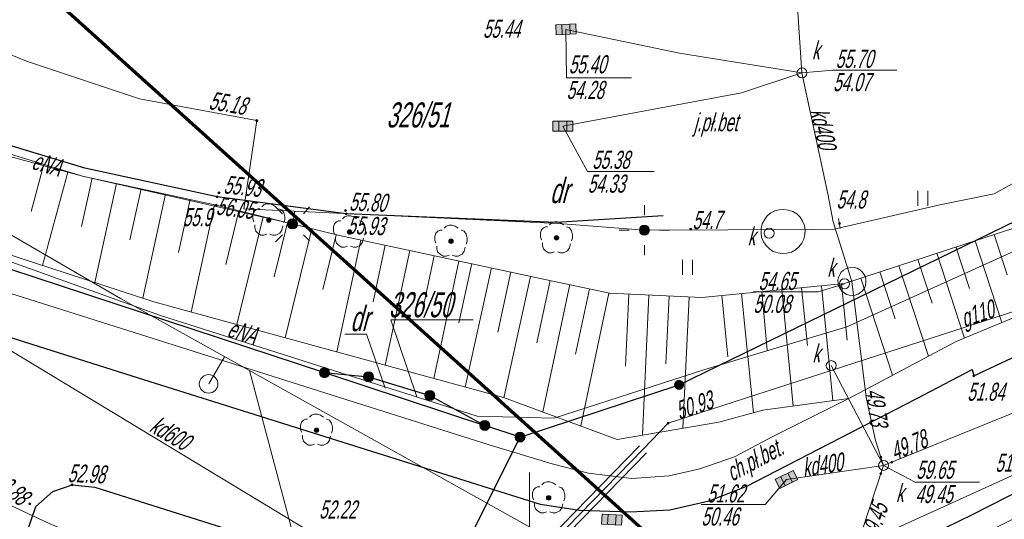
# Model space of a CAD drawing. Header units: millimetres. Extents: x 6567289036 to 6568990308, y 5976640423 to 5977332400.
# Tile 32 of 216: x 6567492607 to 6567541706, y 5976922585 to 5976947484. Entities that reach past the tile are written whole.
import ezdxf

# ---------------------------------------------------------------- set-up
doc = ezdxf.new("R2010")
doc.units = ezdxf.units.MM
doc.layers.add('0_PODKŁADANKI', color=7, linetype='Continuous')
doc.styles.get("Standard").update_dxf_attribs({"font": 'arial.ttf'})

# ---------------------------------------------------------------- blocks, each defined once
blk = doc.blocks.new('L_0_29_1')
at = {"color": 0, "linetype": 'Continuous', "lineweight": 13, "flags": 128}
blk.add_lwpolyline([(0, -0.5), (0, 0.5)], dxfattribs=at)
blk = doc.blocks.new('EGBP04_02')
at = {"linetype": 'Continuous', "lineweight": 18}
blk.add_hatch(color=7, dxfattribs=at).paths.add_polyline_path([(0, -0.5, 1), (0, 0.5, 1)])
at = {"color": 0, "linetype": 'Continuous', "lineweight": 18}
blk.add_circle((0, 0), 0.5, dxfattribs=at)
blk = doc.blocks.new('EGBP04_03')
at = {"linetype": 'Continuous', "lineweight": 13}
for color, points in [(7, [(0, -0.5, 1), (0, 0.5, 1)]), (0, [(0, -0.1, 1), (0, 0.1, 1)])]:
    blk.add_hatch(color=color, dxfattribs=at).paths.add_polyline_path(points)
at = {"color": 0, "linetype": 'Continuous', "lineweight": 13}
blk.add_circle((0, 0), 0.1, dxfattribs=at)
blk = doc.blocks.new('RTPW01')
at = {"linetype": 'Continuous', "lineweight": 13}
blk.add_hatch(color=0, dxfattribs=at).paths.add_polyline_path([(0, -0.1, 1), (0, 0.1, 1)])
at = {"color": 0, "linetype": 'Continuous', "lineweight": 13}
blk.add_circle((0, 0), 0.1, dxfattribs=at)
blk = doc.blocks.new('RTPW02')
at = {"linetype": 'Continuous', "lineweight": 13}
blk.add_hatch(color=0, dxfattribs=at).paths.add_polyline_path([(0, -0.1, 1), (0, 0.1, 1)])
at = {"color": 0, "linetype": 'Continuous', "lineweight": 13}
blk.add_circle((0, 0), 0.1, dxfattribs=at)
blk = doc.blocks.new('SUUS22_01')
at = {"color": 0, "linetype": 'Continuous', "lineweight": 13}
blk.add_circle((0, 0), 0.5, dxfattribs=at)
blk = doc.blocks.new('SUUS05')
at = {"linetype": 'Continuous', "lineweight": 18}
blk.add_hatch(color=7, dxfattribs=at).paths.add_polyline_path([(-1, 0.5), (-1, -0.5), (1, -0.5), (1, 0.5), (-0.9, 0.5)])
at = {"color": 0, "linetype": 'Continuous', "lineweight": 18, "flags": 128}
for points in [[(-1, 0.5), (-1, -0.5), (1, -0.5), (1, 0.5), (-0.9, 0.5)], [(-0.4, 0.5), (-0.4, -0.5)]]:
    blk.add_lwpolyline(points, close=True, dxfattribs=at)
blk.add_lwpolyline([(0.4, 0.5), (0.4, -0.5)], dxfattribs=at)
blk = doc.blocks.new('BUIB04_01')
at = {"linetype": 'Continuous', "lineweight": 18}
blk.add_hatch(color=7, dxfattribs=at).paths.add_polyline_path([(0, -0.5, 1), (0, 0.5, 1)])
at = {"color": 0, "linetype": 'Continuous', "lineweight": 18}
blk.add_circle((0, 0), 0.5, dxfattribs=at)
blk = doc.blocks.new('SUSM04_01')
at = {"linetype": 'Continuous', "lineweight": 18}
blk.add_hatch(color=7, dxfattribs=at).paths.add_polyline_path([(0, -0.5, 1), (0, 0.5, 1)])
at = {"color": 0, "linetype": 'Continuous', "lineweight": 18}
blk.add_circle((0, 0), 0.5, dxfattribs=at)
blk = doc.blocks.new('SUSM01_01')
at = {"color": 0, "linetype": 'Continuous', "lineweight": 18, "flags": 128}
for points in [[(-1, 1), (-1.7, 1.7)], [(1.1, 1), (1.7, 1.7)], [(-1, -1.1), (-1.7, -1.8)], [(1.1, -1.1), (1.7, -1.7)]]:
    blk.add_lwpolyline(points, dxfattribs=at)
blk = doc.blocks.new('SUPS01_08')
at = {"linetype": 'Continuous', "lineweight": 13}
blk.add_hatch(color=0, dxfattribs=at).paths.add_polyline_path([(0, -0.1, 1), (0, 0.1, 1)])
at = {"color": 0, "linetype": 'Continuous', "lineweight": 13}
blk.add_circle((0, 0), 0.1, dxfattribs=at)
blk = doc.blocks.new('OBOP02_01')
at = {"linetype": 'Continuous', "lineweight": 13}
blk.add_hatch(color=0, dxfattribs=at).paths.add_polyline_path([(0, -0.224, 1), (0, 0.224, 1)])
at = {"color": 0, "linetype": 'Continuous', "lineweight": 18, "flags": 128}
for points in [[(-0.9, 1.1), (-1.1, 1.1), (-1.3, 1), (-1.5, 0.8), (-1.6, 0.5), (-1.6, 0.1), (-1.5, -0.2)], [(0.7, 1.3), (0.4, 1.5), (0.1, 1.6), (-0.2, 1.6), (-0.5, 1.5), (-0.7, 1.3)], [(1.5, -0.3), (1.6, 0), (1.6, 0.3), (1.5, 0.7), (1.3, 1), (1, 1.1)], [(-1.4, -0.5), (-1.4, -0.8), (-1.3, -1.1), (-1.1, -1.3), (-0.8, -1.5), (-0.5, -1.5), (-0.2, -1.4)], [(0.1, -1.4), (0.4, -1.5), (0.7, -1.5), (1.1, -1.3), (1.3, -1), (1.4, -0.6)]]:
    blk.add_lwpolyline(points, dxfattribs=at)
at = {"color": 0, "linetype": 'Continuous', "lineweight": 13}
blk.add_circle((0, 0), 0.224, dxfattribs=at)
blk = doc.blocks.new('PTTU04_1')
at = {"color": 0, "linetype": 'Continuous', "lineweight": 18, "flags": 128}
for points in [[(-0.5, 0.7), (-0.5, -0.8)], [(0.5, 0.7), (0.5, -0.8)]]:
    blk.add_lwpolyline(points, dxfattribs=at)

msp = doc.modelspace()

# ---------------------------------------------------------------- linework, layer by layer
at = {"layer": '0_PODKŁADANKI', "lineweight": 70, "flags": 128}
msp.add_lwpolyline([(6567404736.345362, 5976739422.753954), (6567351762.778372, 5976777404.141075), (6567366146.075858, 5976800736.645169), (6567331457.154829, 5976823648.519215), (6567352156.941767, 5976859663.035738), (6567388004.251012, 5976922023.146966), (6567434454.322674, 5977002407.900146), (6567546736.345362, 5976901322.753954), (6567526086.345362, 5976874932.753954), (6567498709.432438, 5976815801.160638), (6567474536.620397, 5976767698.485344), (6567446143.972124, 5976711666.871627)], close=True, dxfattribs=at)
at = {"layer": '0_PODKŁADANKI', "linetype": 'Continuous', "lineweight": 18, "flags": 128}
for points in [[(6567519476.345362, 5976937332.753954), (6567503786.345362, 5976938052.753954), (6567504426.345362, 5976942452.753954), (6567498576.345362, 5976943532.753954), (6567492946.345362, 5976945422.753954), (6567483126.345362, 5976949452.753954), (6567480596.345362, 5976945542.753954), (6567473826.345362, 5976948712.753954), (6567468036.345362, 5976952242.753954), (6567462156.345362, 5976956222.753954), (6567454786.345362, 5976962332.753954), (6567441086.345362, 5976975142.753954)], [(6567424956.345362, 5976974562.753954), (6567435876.345362, 5976965392.753954), (6567441926.345362, 5976961512.753954), (6567461356.345362, 5976949612.753954), (6567513116.345362, 5976918322.753954), (6567517946.345362, 5976914272.753954)], [(6567531616.345362, 5976944832.753954), (6567531286.345362, 5976949632.753954), (6567531206.345362, 5976953322.753954), (6567531006.345362, 5976956702.753954), (6567531086.345362, 5976959812.753954), (6567532966.345362, 5976962502.753954)], [(6567462116.345362, 5976951692.753953), (6567482106.345362, 5976942272.753954), (6567486856.345362, 5976939842.753954), (6567497626.345362, 5976933582.753954), (6567519096.345362, 5976921612.753954)], [(6567519476.345362, 5976937332.753954), (6567523756.345362, 5976936992.753954), (6567532076.345362, 5976937032.753954), (6567533226.345362, 5976937042.753954), (6567538486.345362, 5976938252.753954), (6567541196.345362, 5976938802.753954), (6567546396.345362, 5976941692.753953), (6567545836.345362, 5976944892.753954), (6567549596.345362, 5976945872.753954), (6567552266.345362, 5976946432.753954), (6567552536.345362, 5976946362.753954), (6567558616.345362, 5976948772.753954), (6567561478.345362, 5976949805.753954)], [(6567519846.345362, 5976947002.753954), (6567519876.345362, 5976944582.753954), (6567523121.345362, 5976944582.753954)], [(6567531616.345362, 5976944832.753954), (6567525516.345362, 5976945812.753954), (6567519846.345362, 5976947002.753954)], [(6567531616.345362, 5976944832.753954), (6567533166.345362, 5976944972.753954), (6567536354.345362, 5976944972.753954)], [(6567571088.345362, 5976944586.753954), (6567565716.345362, 5976943182.753954), (6567553666.345362, 5976940472.753954), (6567549146.345362, 5976939482.753954), (6567543926.345362, 5976936732.753954), (6567533856.345362, 5976932172.753954), (6567526766.345362, 5976930052.753954), (6567519266.345362, 5976927632.753954)], [(6567531616.345362, 5976944832.753954), (6567528606.345362, 5976943842.753954), (6567519686.345362, 5976942172.753954)], [(6567535686.345362, 5976925272.753954), (6567535286.345362, 5976926512.753954), (6567534906.345362, 5976928272.753954), (6567534816.345362, 5976928672.753954), (6567534106.345362, 5976934442.753953), (6567533176.345362, 5976937402.753954), (6567532906.345362, 5976938802.753954), (6567531616.345362, 5976944832.753954)], [(6567497136.345362, 5976896012.753954), (6567498236.345362, 5976897022.753954), (6567498216.345362, 5976899942.753953), (6567498556.345362, 5976900302.753954), (6567523696.345362, 5976926072.753954), (6567524946.345362, 5976927372.753954), (6567553336.345362, 5976936552.753954), (6567555606.345362, 5976942182.753954), (6567559676.345362, 5976943812.753954), (6567563576.345362, 5976941662.753954), (6567571881.345362, 5976944155.753954)], [(6567483750.076611, 5976943343.668052), (6567495745.197456, 5976939684.852453), (6567506208.972506, 5976937305.928356), (6567506332.389258, 5976937942.563725)], [(6567519686.345362, 5976942172.753954), (6567520926.345362, 5976939912.753954), (6567524248.345362, 5976939912.753954)], [(6567535686.345362, 5976925272.753954), (6567550686.345362, 5976931352.753954), (6567560106.345362, 5976936282.753954), (6567572066.345362, 5976939332.753954), (6567577485.345362, 5976941111.753954)], [(6567469996.345362, 5976931242.753954), (6567477246.345362, 5976940762.753954), (6567499626.345362, 5976932742.753954), (6567515426.345362, 5976927732.753954), (6567519266.345362, 5976927632.753954)], [(6567493796.185721, 5976940212.067972), (6567493176.013636, 5976937919.414153)], [(6567495002.818892, 5976939885.668842), (6567493745.539125, 5976935237.753646)], [(6567496215.111058, 5976939582.458256), (6567495691.112585, 5976937177.69303)], [(6567497436.452385, 5976939316.327914), (6567496361.356843, 5976934382.43495)], [(6567498657.793715, 5976939050.197571), (6567498106.696643, 5976936521.06983)], [(6567517146.345362, 5976914252.753954), (6567522866.345362, 5976916072.753954), (6567531056.345362, 5976919752.753954), (6567543486.345362, 5976925402.753954), (6567548426.345362, 5976927652.753954), (6567557106.345362, 5976931042.753954), (6567561336.345362, 5976932622.753954), (6567572186.345362, 5976936192.753953), (6567580851.345362, 5976939283.753953)], [(6567499879.135043, 5976938784.06723), (6567498749.8423, 5976933601.449235)], [(6567501100.476372, 5976938517.936889), (6567500525.831363, 5976935880.741534)], [(6567502321.8177, 5976938251.806546), (6567501158.521839, 5976932913.139392)], [(6567523756.345362, 5976937742.753954), (6567523756.345362, 5976938242.753954)], [(6567503536.409546, 5976937956.50865), (6567502882.739257, 5976935288.337797)], [(6567504750.505877, 5976937659.069415), (6567503435.171314, 5976932290.097627)], [(6567462266.345362, 5976937252.753954), (6567494046.345362, 5976922392.753954), (6567514456.345362, 5976913772.753954), (6567514406.345362, 5976913532.753954)], [(6567505964.602208, 5976937361.630178), (6567505302.937934, 5976934660.829244)], [(6567507178.698538, 5976937064.190945), (6567505847.376007, 5976931629.958992)], [(6567508392.794868, 5976936766.751706), (6567507723.136611, 5976934033.32069)], [(6567522506.345362, 5976936992.753954), (6567523006.345362, 5976936992.753954)], [(6567524506.345362, 5976936992.753954), (6567525006.345362, 5976936992.753954)], [(6567541206.345362, 5976936782.753954), (6567541856.345362, 5976934772.753954)], [(6567509614.082778, 5976936500.666074), (6567508421.777745, 5976930925.432526)], [(6567510836.442953, 5976936239.255289), (6567510232.905337, 5976933417.105691)], [(6567523756.345362, 5976935742.753954), (6567523756.345362, 5976936242.753954)], [(6567539296.345362, 5976936162.753954), (6567539976.345362, 5976934082.753954)], [(6567540246.345362, 5976936462.753954), (6567541586.345362, 5976932392.753954)], [(6567512058.803129, 5976935977.844502), (6567510836.957698, 5976930264.479666)], [(6567513281.163305, 5976935716.433716), (6567512662.85549, 5976932825.218475)], [(6567538346.345362, 5976935842.753954), (6567539726.345362, 5976931612.753954)], [(6567514503.523482, 5976935455.022928), (6567513252.13765, 5976929603.526805)], [(6567515146.345362, 5976935332.753954), (6567514506.345362, 5976932382.753954)], [(6567516126.345362, 5976935122.753954), (6567514826.345362, 5976929172.753954)], [(6567536446.345362, 5976935222.753954), (6567537926.345362, 5976930712.753954)], [(6567537396.345362, 5976935532.753954), (6567538106.345362, 5976933352.753954)], [(6567517106.345362, 5976934912.753954), (6567516456.345362, 5976931912.753954)], [(6567518076.345362, 5976934692.753953), (6567516756.345362, 5976928642.753954)], [(6567534546.345362, 5976934602.753954), (6567536136.345362, 5976929762.753954)], [(6567535496.345362, 5976934912.753954), (6567536266.345362, 5976932572.753954)], [(6567519056.345362, 5976934482.753954), (6567518396.345362, 5976931382.753954)], [(6567520036.345362, 5976934282.753954), (6567518686.345362, 5976927932.753954)], [(6567533736.345362, 5976934322.753954), (6567532416.345362, 5976933922.753954), (6567529190.345362, 5976933922.753954)], [(6567531596.345362, 5976934122.753954), (6567531886.345362, 5976931242.753954)], [(6567532596.345362, 5976934222.753954), (6567533156.345362, 5976928502.753954)], [(6567533586.345362, 5976934322.753954), (6567533866.345362, 5976931512.753954)], [(6567521016.345362, 5976934062.753954), (6567520326.345362, 5976930822.753954)], [(6567521986.345362, 5976933862.753954), (6567520586.345362, 5976927242.753954)], [(6567522986.345362, 5976933802.753954), (6567522816.345362, 5976930212.753954)], [(6567523986.345362, 5976933762.753954), (6567523666.345362, 5976926772.753954)], [(6567524986.345362, 5976933712.753954), (6567524826.345362, 5976930332.753954)], [(6567525986.345362, 5976933662.753954), (6567525676.345362, 5976927122.753954)], [(6567527616.345362, 5976933732.753954), (6567527916.345362, 5976930682.753954)], [(6567528606.345362, 5976933832.753954), (6567529196.345362, 5976927892.753954)], [(6567529616.345362, 5976933932.753954), (6567529886.345362, 5976931012.753954)], [(6567530606.345362, 5976934032.753954), (6567531176.345362, 5976928232.753954)], [(6567515226.345362, 5976932532.753954), (6567511106.345362, 5976932532.753954), (6567512402.774867, 5976928691.493712)], [(6567510826.345362, 5976929112.753954), (6567509906.345362, 5976931812.753954), (6567508816.345362, 5976931812.753954)], [(6567533076.345362, 5976930242.753954), (6567535686.345362, 5976925272.753954)], [(6567530846.345362, 5976924572.753954), (6567535686.345362, 5976925272.753954)], [(6567532916.345362, 5976905842.753954), (6567532816.345362, 5976908562.753954), (6567532806.345362, 5976909412.753954), (6567533476.345362, 5976915482.753954), (6567533846.345362, 5976919692.753953), (6567535686.345362, 5976925272.753954)], [(6567535686.345362, 5976925272.753954), (6567537266.345362, 5976924442.753953), (6567540466.345362, 5976924442.753953)], [(6567530846.345362, 5976924572.753954), (6567529776.345362, 5976923322.753954), (6567526595.345362, 5976923322.753954)]]:
    msp.add_lwpolyline(points, dxfattribs=at)
at = {"layer": '0_PODKŁADANKI', "linetype": 'Continuous', "lineweight": 25, "flags": 128}
for points in [[(6567454632.872134, 5976955373.33185), (6567472426.345362, 5976939032.753954), (6567477436.345362, 5976936282.753954), (6567482546.345362, 5976934692.753953), (6567498196.345362, 5976929742.753954), (6567515386.345362, 5976924332.753954), (6567518566.345362, 5976923332.753954), (6567520516.345362, 5976923042.753954)], [(6567524696.345362, 5976937702.753954), (6567519356.345362, 5976937372.753954), (6567508891.249229, 5976937805.264113), (6567502458.854626, 5976938657.871881), (6567495861.567312, 5976940085.199946), (6567487325.315228, 5976942667.387778), (6567483258.963649, 5976944404.453382), (6567480896.587314, 5976945759.467715), (6567471496.345362, 5976950992.753954)], [(6567475056.345362, 5976940662.753954), (6567507806.345362, 5976929892.753954)], [(6567582076.345362, 5976938618.753954), (6567578876.345362, 5976937562.753954), (6567563946.345362, 5976932702.753954), (6567563976.345362, 5976932522.753954), (6567562916.345362, 5976932162.753954), (6567562836.345362, 5976932312.753954), (6567561556.345362, 5976931882.753954), (6567555556.345362, 5976929652.753954), (6567548326.345362, 5976926622.753954), (6567542786.345362, 5976924162.753954), (6567540106.345362, 5976922812.753954), (6567538066.345362, 5976921802.753954), (6567534076.345362, 5976919612.753954), (6567530206.345362, 5976917422.753954), (6567527236.345362, 5976915492.753954), (6567524796.345362, 5976913702.753954), (6567522646.345362, 5976911792.753954), (6567520646.345362, 5976909572.753954), (6567518786.345362, 5976907282.753954), (6567516966.345362, 5976904882.753954)], [(6567525486.345362, 5976929282.753954), (6567544286.345362, 5976938442.753953)], [(6567520516.345362, 5976923042.753954), (6567523046.345362, 5976922952.753954), (6567525026.345362, 5976923052.753954), (6567526986.345362, 5976923502.753954), (6567528866.345362, 5976924242.753954), (6567530856.345362, 5976925272.753954), (6567537346.345362, 5976928612.753954), (6567540096.345362, 5976930042.753954), (6567540186.345362, 5976929732.753954), (6567545886.345362, 5976932412.753954), (6567551226.345362, 5976934522.753954), (6567553226.345362, 5976935332.753954)], [(6567507806.345362, 5976929892.753954), (6567510006.345362, 5976929682.753954)], [(6567507806.345362, 5976929892.753954), (6567515796.345362, 5976927262.753954)], [(6567510006.345362, 5976929682.753954), (6567513056.345362, 5976928752.753954)], [(6567517556.345362, 5976926682.753954), (6567525486.345362, 5976929282.753954)], [(6567513056.345362, 5976928752.753954), (6567515796.345362, 5976927262.753954)], [(6567517556.345362, 5976926682.753954), (6567515796.345362, 5976927262.753954)], [(6567501646.345362, 5976894962.753954), (6567517556.345362, 5976926682.753954)]]:
    msp.add_lwpolyline(points, dxfattribs=at)
at = {"layer": '0_PODKŁADANKI', "lineweight": 18, "flags": 128}
for points in [[(6567526626.345362, 5976933632.753954), (6567522026.345362, 5976933852.753954), (6567518956.345362, 5976934502.753954), (6567508550.32903, 5976936728.157701), (6567502405.350126, 5976938233.604827), (6567495745.197456, 5976939684.852453), (6567486932.504445, 5976942068.721382), (6567482764.03179, 5976943649.365005)], [(6567519166.345362, 5976925352.753954), (6567520966.345362, 5976924882.753954), (6567523126.345362, 5976924622.753954), (6567524996.345362, 5976924742.753954), (6567526516.345362, 5976925102.753954), (6567528256.345362, 5976925702.753954), (6567530156.345362, 5976926712.753954), (6567533946.345362, 5976928612.753954), (6567539306.345362, 5976931442.753953), (6567545246.345362, 5976933902.753954), (6567550916.345362, 5976935822.753954), (6567552766.345362, 5976936452.753954), (6567559286.345362, 5976938682.753954), (6567560556.345362, 5976939762.753954), (6567572661.345362, 5976943731.753954)], [(6567574603.345362, 5976942677.753954), (6567559826.345362, 5976937702.753954), (6567553226.345362, 5976935332.753954), (6567551226.345362, 5976934522.753954), (6567545886.345362, 5976932412.753954), (6567540186.345362, 5976929732.753954), (6567540096.345362, 5976930042.753954), (6567537346.345362, 5976928612.753954), (6567530856.345362, 5976925272.753954), (6567528866.345362, 5976924242.753954), (6567526986.345362, 5976923502.753954), (6567525026.345362, 5976923052.753954), (6567523046.345362, 5976922952.753954), (6567520516.345362, 5976923042.753954), (6567518566.345362, 5976923332.753954), (6567515386.345362, 5976924332.753954), (6567498196.345362, 5976929742.753954), (6567482546.345362, 5976934692.753953), (6567477436.345362, 5976936282.753954)], [(6567507806.345362, 5976929892.753954), (6567475056.345362, 5976940662.753954)], [(6567550916.345362, 5976935822.753954), (6567545246.345362, 5976933902.753954), (6567539306.345362, 5976931442.753953), (6567533946.345362, 5976928612.753954), (6567529666.345362, 5976928022.753954), (6567527466.345362, 5976927422.753954), (6567522406.345362, 5976926562.753954), (6567516726.345362, 5976928652.753954), (6567499296.345362, 5976933422.753954), (6567485656.345362, 5976937882.753954), (6567480776.345362, 5976940312.753954)], [(6567548326.345362, 5976939112.753954), (6567533736.345362, 5976934342.753954), (6567526626.345362, 5976933632.753954)], [(6567479496.345362, 5976938202.753954), (6567479326.345362, 5976937892.753954), (6567516016.345362, 5976926302.753954), (6567519166.345362, 5976925352.753954)], [(6567525486.345362, 5976929282.753954), (6567544286.345362, 5976938442.753953)], [(6567502825.844107, 5976930683.918371), (6567502046.345362, 5976929332.753954)], [(6567519650.446234, 5976908129.361268), (6567506976.345362, 5976919062.753954), (6567504062.781614, 5976929994.298344)], [(6567515796.345362, 5976927262.753954), (6567507806.345362, 5976929892.753954)], [(6567507806.345362, 5976929892.753954), (6567510006.345362, 5976929682.753954)], [(6567510006.345362, 5976929682.753954), (6567513056.345362, 5976928752.753954)], [(6567517556.345362, 5976926682.753954), (6567525486.345362, 5976929282.753954)], [(6567513056.345362, 5976928752.753954), (6567515796.345362, 5976927262.753954)], [(6567517556.345362, 5976926682.753954), (6567515796.345362, 5976927262.753954)], [(6567498386.345362, 5976900472.753954), (6567523516.345362, 5976926252.753954)], [(6567501646.345362, 5976894962.753954), (6567517556.345362, 5976926682.753954)], [(6567498736.345362, 5976900132.753954), (6567523866.345362, 5976925902.753954)], [(6567543226.345362, 5976923142.753954), (6567538626.345362, 5976920842.753954), (6567534586.345362, 5976918692.753953), (6567530876.345362, 5976916542.753954), (6567527826.345362, 5976914592.753954), (6567525486.345362, 5976912862.753954), (6567523436.345362, 5976911002.753954), (6567521526.345362, 5976908942.753953), (6567519676.345362, 5976906552.753954), (6567518176.345362, 5976904412.753954), (6567517646.345362, 5976903912.753954), (6567516996.345362, 5976904842.753954), (6567518786.345362, 5976907282.753954), (6567520646.345362, 5976909572.753954), (6567522646.345362, 5976911792.753954), (6567524796.345362, 5976913702.753954), (6567527236.345362, 5976915492.753954), (6567530206.345362, 5976917422.753954), (6567534076.345362, 5976919612.753954), (6567538066.345362, 5976921802.753954), (6567540106.345362, 5976922812.753954), (6567542786.345362, 5976924162.753954)]]:
    msp.add_lwpolyline(points, dxfattribs=at)
at = {"layer": '0_PODKŁADANKI', "linetype": 'Continuous', "lineweight": 18, "flags": 128}
for points in [[(6567531286.345362, 5976936012.753954), (6567531086.345362, 5976935902.753954), (6567530866.345362, 5976935852.753954), (6567530636.345362, 5976935832.753954), (6567530406.345362, 5976935862.753954), (6567530186.345362, 5976935932.753954), (6567529996.345362, 5976936062.753954), (6567529826.345362, 5976936222.753954), (6567529696.345362, 5976936412.753954), (6567529606.345362, 5976936622.753954), (6567529576.345362, 5976936852.753954), (6567529586.345362, 5976937082.753954), (6567529636.345362, 5976937302.753954), (6567529746.345362, 5976937512.753954), (6567529886.345362, 5976937702.753954), (6567530056.345362, 5976937852.753954), (6567530256.345362, 5976937952.753954), (6567530476.345362, 5976938012.753954), (6567530706.345362, 5976938032.753954), (6567530936.345362, 5976937992.753954), (6567531156.345362, 5976937922.753954), (6567531356.345362, 5976937802.753954), (6567531526.345362, 5976937642.753954), (6567531646.345362, 5976937442.753953), (6567531736.345362, 5976937232.753954), (6567531776.345362, 5976937002.753954), (6567531766.345362, 5976936772.753954), (6567531706.345362, 5976936552.753954), (6567531606.345362, 5976936352.753954), (6567531466.345362, 5976936162.753954)], [(6567534236.345362, 5976935132.753954), (6567534376.345362, 5976935092.753954), (6567534506.345362, 5976935012.753954), (6567534616.345362, 5976934922.753954), (6567534706.345362, 5976934802.753954), (6567534776.345362, 5976934672.753954), (6567534796.345362, 5976934532.753954), (6567534806.345362, 5976934382.753954), (6567534776.345362, 5976934242.753954), (6567534726.345362, 5976934102.753954), (6567534646.345362, 5976933982.753954), (6567534536.345362, 5976933882.753954), (6567534406.345362, 5976933812.753954), (6567534266.345362, 5976933762.753954), (6567534116.345362, 5976933742.753954), (6567533976.345362, 5976933752.753954), (6567533836.345362, 5976933792.753954), (6567533716.345362, 5976933872.753954), (6567533606.345362, 5976933962.753954), (6567533516.345362, 5976934082.753954), (6567533446.345362, 5976934212.753954), (6567533416.345362, 5976934352.753954), (6567533406.345362, 5976934502.753954), (6567533446.345362, 5976934642.753954), (6567533496.345362, 5976934782.753954), (6567533576.345362, 5976934902.753954), (6567533686.345362, 5976935002.753954), (6567533806.345362, 5976935072.753954), (6567533946.345362, 5976935122.753954), (6567534096.345362, 5976935142.753954)]]:
    msp.add_lwpolyline(points, close=True, dxfattribs=at)
at = {"layer": '0_PODKŁADANKI', "linetype": 'Continuous', "lineweight": 13, "flags": 128}
msp.add_lwpolyline([(6567518036.345362, 5976919922.753954), (6567518036.345362, 5976924922.753954)], dxfattribs=at)
at = {"layer": '0_PODKŁADANKI', "linetype": 'Continuous', "lineweight": 25, "flags": 128}
msp.add_lwpolyline([(6567495216.345362, 5976924302.753954), (6567496356.345362, 5976924182.753954), (6567512566.345362, 5976919072.753954), (6567513526.345362, 5976918732.753954), (6567513956.345362, 5976918522.753954), (6567514536.345362, 5976917742.753954), (6567515076.345362, 5976916272.753954), (6567515116.345362, 5976914782.753954), (6567514596.345362, 5976913382.753954), (6567513356.345362, 5976911792.753954), (6567512166.345362, 5976910122.753954), (6567510576.345362, 5976908902.753954), (6567509116.345362, 5976908482.753954), (6567507476.345362, 5976908472.753954), (6567506016.345362, 5976908972.753954), (6567494126.345362, 5976919752.753954), (6567493496.345362, 5976920512.753954), (6567492956.345362, 5976921912.753954), (6567493406.345362, 5976923222.753954), (6567494266.345362, 5976923962.753954)], close=True, dxfattribs=at)
at = {"layer": '0_PODKŁADANKI', "linetype": 'Continuous', "lineweight": 18}
msp.add_circle((6567502026.345362, 5976929332.753954), 462.385121, dxfattribs=at)
at = {"layer": '0_PODKŁADANKI'}
for p in [(6567502458.854626, 5976938657.871881), (6567502544.503887, 5976938858.824519), (6567502405.350126, 5976938233.604827), (6567508856.925366, 5976937970.098413), (6567508891.249229, 5976937805.264113), (6567506208.972506, 5976937305.928356), (6567493107.153383, 5976923350.94967)]:
    msp.add_point(p, dxfattribs=at)

# ---------------------------------------------------------------- block references
at = {"layer": '0_PODKŁADANKI', "linetype": 'Continuous'}
for name, p, xscale, yscale, zscale, rotation in [('SUUS05', (6567519846.345362, 5976947002.753954), 500.0000000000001, 500.0000000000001, 500.0000000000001, 2.42), ('RTPW02', (6567508856.925366, 5976937970.098413), 500.0000000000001, 500.0000000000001, 500.0000000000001, 34), ('L_0_29_1', (6567533486.345362, 5976937322.753954), 500, 500, 500, 9.779999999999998), ('SUUS05', (6567530846.345362, 5976924572.753954), 500, 500, 500, 26.57), ('SUUS05', (6567522136.345362, 5976922562.753954), 499.9999999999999, 499.9999999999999, 499.9999999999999, 357.04)]:
    msp.add_blockref(name, p, dxfattribs=dict(at, xscale=xscale, yscale=yscale, zscale=zscale, rotation=rotation))
at = {"layer": '0_PODKŁADANKI', "linetype": 'Continuous', "xscale": 500, "yscale": 500, "zscale": 500}
for name, p in [('SUUS22_01', (6567531616.345362, 5976944832.753954)), ('SUPS01_08', (6567504426.345362, 5976942452.753954)), ('SUUS05', (6567519686.345362, 5976942172.753954)), ('RTPW02', (6567502458.854626, 5976938657.871881)), ('RTPW02', (6567502544.503887, 5976938858.824519)), ('PTTU04_1', (6567537646.345362, 5976938612.753954)), ('RTPW01', (6567502405.350126, 5976938233.604827)), ('OBOP02_01', (6567505026.345362, 5976937502.753954)), ('SUSM01_01', (6567506208.972506, 5976937305.928356)), ('SUSM04_01', (6567506208.972506, 5976937305.928356)), ('OBOP02_01', (6567509056.345362, 5976936902.753954)), ('RTPW02', (6567508891.249229, 5976937805.264113)), ('OBOP02_01', (6567514116.345362, 5976936442.753953)), ('OBOP02_01', (6567519376.345362, 5976936612.753954)), ('BUIB04_01', (6567523756.345362, 5976936992.753954)), ('SUPS01_08', (6567526066.345362, 5976937042.753954)), ('SUUS22_01', (6567529976.345362, 5976936842.753954)), ('RTPW01', (6567533486.345362, 5976937322.753954)), ('PTTU04_1', (6567525906.345362, 5976935162.753954)), ('SUUS22_01', (6567533736.345362, 5976934322.753954)), ('SUUS22_01', (6567533076.345362, 5976930242.753954)), ('EGBP04_02', (6567507806.345362, 5976929892.753954)), ('EGBP04_02', (6567510006.345362, 5976929682.753954)), ('RTPW01', (6567540186.345362, 5976929732.753954)), ('EGBP04_03', (6567525486.345362, 5976929282.753954)), ('EGBP04_02', (6567513056.345362, 5976928752.753954)), ('OBOP02_01', (6567507406.345362, 5976927022.753954)), ('EGBP04_02', (6567515796.345362, 5976927262.753954)), ('SUPS01_08', (6567524946.345362, 5976927372.753954)), ('EGBP04_02', (6567517556.345362, 5976926682.753954)), ('SUUS22_01', (6567535686.345362, 5976925272.753954)), ('SUPS01_08', (6567535546.345362, 5976925682.753954)), ('SUPS01_08', (6567536096.345362, 5976925432.753954)), ('SUPS01_08', (6567535546.345362, 5976924862.753954)), ('RTPW01', (6567495216.345362, 5976924302.753954)), ('OBOP02_01', (6567518986.345362, 5976923652.753954)), ('RTPW01', (6567493107.153383, 5976923350.94967))]:
    msp.add_blockref(name, p, dxfattribs=at)

# ---------------------------------------------------------------- texts
at = {"layer": '0_PODKŁADANKI', "lineweight": 18, "oblique": 15, "width": 0.59}
for s, p in [('55.44', (6567515706.345362, 5976946582.753954)), ('k', (6567532116.345362, 5976945512.753954)), ('55.70', (6567533296.345362, 5976945082.753954)), ('55.40', (6567519986.345362, 5976944812.753954)), ('54.28', (6567519876.345362, 5976943532.753954)), ('54.07', (6567533166.345362, 5976943922.753954)), ('j.pł.bet', (6567526216.345362, 5976941922.753954)), ('55.38', (6567521156.345362, 5976940052.753954)), ('54.33', (6567520926.345362, 5976938862.753954)), ('54.8', (6567533336.345362, 5976938072.753954)), ('55.9', (6567500736.345362, 5976937192.753953)), ('k', (6567528906.345362, 5976936232.753954)), ('k', (6567532876.345362, 5976934672.753954)), ('54.65', (6567529446.345362, 5976934012.753954)), ('50.08', (6567529190.345362, 5976932872.753954)), ('k', (6567532136.345362, 5976930402.753954)), ('51.84', (6567539856.345362, 5976928492.753952)), ('51.82', (6567541256.345362, 5976924952.753952)), ('59.65', (6567537306.345362, 5976924602.753954)), ('51.62', (6567526886.345364, 5976923422.753954)), ('k', (6567536306.345362, 5976923452.753954)), ('49.45', (6567537266.345362, 5976923392.753954)), ('52.22', (6567507536.345362, 5976922622.753954)), ('50.46', (6567526595.345362, 5976922272.753954))]:
    msp.add_text(s, height=900, dxfattribs=at).set_placement(p)
for s, rotation, p in [('55.18', 350.4000000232, (6567501996.253491, 5976943035.357521)), ('kd400', 282.9000000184, (6567532016.233012, 5976942943.243878)), ('eNA', 343.8000000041, (6567493147.42095, 5976940060.108892)), ('55.93', 354.100000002, (6567502746.345362, 5976938832.753954)), ('56.05', 352.3999999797, (6567502367.31461, 5976937780.659967)), ('55.80', 357.9999999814, (6567509026.345362, 5976937972.753954)), ('55.93', 357.6000000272, (6567508928.657272, 5976936813.543406)), ('54.7', 0.7000000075, (6567526156.125468, 5976937042.751241)), ('g110', 18.6999999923, (6567539715.854414, 5976932142.587619)), ('eNA', 343.1999999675, (6567502896.420554, 5976931702.731249)), ('50.93', 18.6999999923, (6567525495.854414, 5976927542.587619)), ('49.73', 277.7999999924, (6567534776.324036, 5976929032.909539)), ('kd600', 329.600000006, (6567499020.914974, 5976926996.491652)), ('ch.pł.bet.', 27.9999999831, (6567528131.972522, 5976924451.754879)), ('49.78', 22.8999999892, (6567536246.938729, 5976925503.004354)), ('kd400', 8.9000000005, (6567531705.693602, 5976924702.651648)), ('52.98', 357.7000000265, (6567494990.226748, 5976924443.478999)), ('52.88', 322.0000000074, (6567491143.575923, 5976924364.863601)), ('49.45', 72.5999999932, (6567535375.161658, 5976921433.617241))]:
    msp.add_text(s, height=900, rotation=rotation, dxfattribs=at).set_placement(p)
at = {"layer": '0_PODKŁADANKI', "lineweight": 25, "oblique": 15, "width": 0.59}
for s, p in [('326/51', (6567510886.345362, 5976942112.753954)), ('dr', (6567519046.345362, 5976938342.753954)), ('326/50', (6567511006.345362, 5976932652.753954)), ('dr', (6567509086.345362, 5976931962.753954))]:
    msp.add_text(s, height=1250, dxfattribs=at).set_placement(p)

doc.saveas('drawing.dxf')
